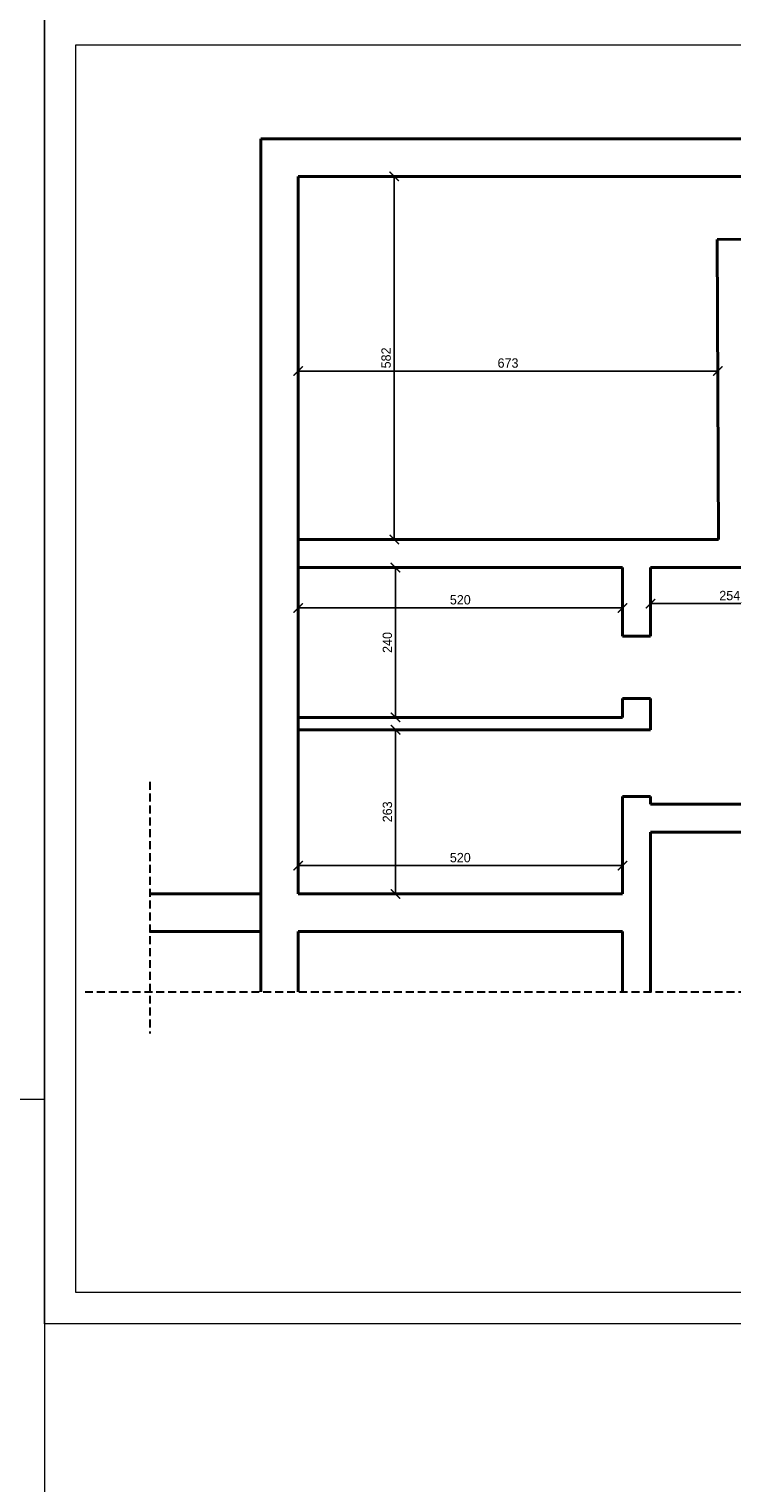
# Model space of a CAD drawing. Header units: millimetres. Extents: x 107252 to 132489, y 44218 to 60710.
# Tile 31 of 72: x 115267 to 116394, y 52513 to 54843. Entities that reach past the tile are written whole.
import ezdxf

# ---------------------------------------------------------------- set-up
doc = ezdxf.new("R2010")
doc.units = ezdxf.units.MM
doc.linetypes.add('DASHED', pattern=[19.05, 12.7, -6.35])
for name, color, linetype, lineweight in [('cienka', 3, 'Continuous', 18), ('gruba', 1, 'Continuous', 40), ('PRZERYWANA', 2, 'DASHED', 30), ('wymiary', 252, 'Continuous', 15)]:
    doc.layers.add(name, color=color, linetype=linetype, lineweight=lineweight)
doc.styles.get("Standard").update_dxf_attribs({"font": 'GOTHIC.TTF'})
doc.dimstyles.new('secemin', dxfattribs={"dimtxt": 15, "dimasz": 15, "dimexe": 1.25, "dimexo": 0.625, "dimgap": 5, "dimtad": 1, "dimdec": 0, "dimtxsty": 'Standard', "dimblk": 'ARCHTICK', "dimcen": 0, "dimse1": 1, "dimse2": 1, "dimclrt": 256, "dimadec": 0, "dimazin": 0, "dimtfac": 1, "dimtdec": 0, "dimtmove": 0, "dimatfit": 3, "dimfxl": 1, "dimtfillclr": 250, "dimarcsym": 1})

# ---------------------------------------------------------------- blocks, each defined once
blk = doc.blocks.new('_ArchTick')
at = {"color": 0, "linetype": 'ByBlock', "const_width": 0.15}
blk.add_lwpolyline([(-0.5, -0.5), (0.5, 0.5)], dxfattribs=at)
blk = doc.blocks.new('*D438')
at = {"layer": 'Defpoints', "color": 0, "transparency": 16777216}
for p in [(116371.4, 54295.3), (115698.4, 54278.4), (116371.4, 54281.2)]:
    blk.add_point(p, dxfattribs=at)
at = {"layer": 'wymiary', "color": 0, "lineweight": -2, "transparency": 16777216}
blk.add_line((115698.4, 54295.3), (116371.4, 54295.3), dxfattribs=at)
at = {"layer": 'wymiary', "color": 0, "lineweight": -2, "transparency": 16777216, "xscale": 15, "yscale": 15, "zscale": 15, "rotation": 180}
blk.add_blockref('_ArchTick', (115698.4, 54295.3), dxfattribs=at)
at = {"layer": 'wymiary', "color": 0, "lineweight": -2, "transparency": 16777216, "xscale": 15, "yscale": 15, "zscale": 15}
blk.add_blockref('_ArchTick', (116371.4, 54295.3), dxfattribs=at)
at = {"layer": 'wymiary', "transparency": 16777216, "insert": (116034.9, 54308.1), "char_height": 15, "attachment_point": 5}
blk.add_mtext('673', dxfattribs=at)
blk = doc.blocks.new('*D439')
at = {"layer": 'Defpoints', "color": 0, "transparency": 16777216}
for p in [(115852.4, 54607.4), (115852.4, 54607.4), (115852.4, 54025.4)]:
    blk.add_point(p, dxfattribs=at)
at = {"layer": 'wymiary', "color": 0, "lineweight": -2, "transparency": 16777216}
blk.add_line((115852.4, 54025.4), (115852.4, 54607.4), dxfattribs=at)
at = {"layer": 'wymiary', "color": 0, "lineweight": -2, "transparency": 16777216, "xscale": 15, "yscale": 15, "zscale": 15}
for p, rotation in [((115852.4, 54607.4), 90), ((115852.4, 54025.4), 270)]:
    blk.add_blockref('_ArchTick', p, dxfattribs=dict(at, rotation=rotation))
at = {"layer": 'wymiary', "transparency": 16777216, "insert": (115839.5, 54316.4), "char_height": 15, "attachment_point": 5, "rotation": 90}
blk.add_mtext('582', dxfattribs=at)
blk = doc.blocks.new('*D443')
at = {"layer": 'Defpoints', "color": 0, "transparency": 16777216}
for p in [(115858.4, 53980.4), (115854.4, 53740.4), (115858.4, 53740.4)]:
    blk.add_point(p, dxfattribs=at)
at = {"layer": 'wymiary', "color": 0, "lineweight": -2, "transparency": 16777216}
blk.add_line((115854.4, 53980.4), (115854.4, 53740.4), dxfattribs=at)
at = {"layer": 'wymiary', "color": 0, "lineweight": -2, "transparency": 16777216, "xscale": 15, "yscale": 15, "zscale": 15}
for p, rotation in [((115854.4, 53980.4), 90), ((115854.4, 53740.4), 270)]:
    blk.add_blockref('_ArchTick', p, dxfattribs=dict(at, rotation=rotation))
at = {"layer": 'wymiary', "transparency": 16777216, "insert": (115841.5, 53860.4), "char_height": 15, "attachment_point": 5, "rotation": 90}
blk.add_mtext('240', dxfattribs=at)
blk = doc.blocks.new('*D444')
at = {"layer": 'Defpoints', "color": 0, "transparency": 16777216}
for p in [(115698.4, 53915.8), (115698.4, 53899.9), (116218.4, 53899.9)]:
    blk.add_point(p, dxfattribs=at)
at = {"layer": 'wymiary', "color": 0, "lineweight": -2, "transparency": 16777216}
blk.add_line((116218.4, 53915.8), (115698.4, 53915.8), dxfattribs=at)
at = {"layer": 'wymiary', "color": 0, "lineweight": -2, "transparency": 16777216, "xscale": 15, "yscale": 15, "zscale": 15, "rotation": 180}
blk.add_blockref('_ArchTick', (115698.4, 53915.8), dxfattribs=at)
at = {"layer": 'wymiary', "color": 0, "lineweight": -2, "transparency": 16777216, "xscale": 15, "yscale": 15, "zscale": 15}
blk.add_blockref('_ArchTick', (116218.4, 53915.8), dxfattribs=at)
at = {"layer": 'wymiary', "transparency": 16777216, "insert": (115958.4, 53928.7), "char_height": 15, "attachment_point": 5}
blk.add_mtext('520', dxfattribs=at)
blk = doc.blocks.new('*D445')
at = {"layer": 'Defpoints', "color": 0, "transparency": 16777216}
for p in [(116517.3, 53922.6), (116263.4, 53915.8), (116517.3, 53915.8)]:
    blk.add_point(p, dxfattribs=at)
at = {"layer": 'wymiary', "color": 0, "lineweight": -2, "transparency": 16777216}
blk.add_line((116263.4, 53922.6), (116517.3, 53922.6), dxfattribs=at)
at = {"layer": 'wymiary', "color": 0, "lineweight": -2, "transparency": 16777216, "xscale": 15, "yscale": 15, "zscale": 15, "rotation": 180}
blk.add_blockref('_ArchTick', (116263.4, 53922.6), dxfattribs=at)
at = {"layer": 'wymiary', "color": 0, "lineweight": -2, "transparency": 16777216, "xscale": 15, "yscale": 15, "zscale": 15}
blk.add_blockref('_ArchTick', (116517.3, 53922.6), dxfattribs=at)
at = {"layer": 'wymiary', "transparency": 16777216, "insert": (116390.4, 53935.5), "char_height": 15, "attachment_point": 5}
blk.add_mtext('254', dxfattribs=at)
blk = doc.blocks.new('*D450')
at = {"layer": 'Defpoints', "color": 0, "transparency": 16777216}
for p in [(115854.5, 53720.4), (115854.5, 53457.4), (115854.5, 53457.4)]:
    blk.add_point(p, dxfattribs=at)
at = {"layer": 'wymiary', "color": 0, "lineweight": -2, "transparency": 16777216}
blk.add_line((115854.5, 53720.4), (115854.5, 53457.4), dxfattribs=at)
at = {"layer": 'wymiary', "color": 0, "lineweight": -2, "transparency": 16777216, "xscale": 15, "yscale": 15, "zscale": 15}
for p, rotation in [((115854.5, 53720.4), 90), ((115854.5, 53457.4), 270)]:
    blk.add_blockref('_ArchTick', p, dxfattribs=dict(at, rotation=rotation))
at = {"layer": 'wymiary', "transparency": 16777216, "insert": (115841.6, 53588.9), "char_height": 15, "attachment_point": 5, "rotation": 90}
blk.add_mtext('263', dxfattribs=at)
blk = doc.blocks.new('*D451')
at = {"layer": 'Defpoints', "color": 0, "transparency": 16777216}
for p in [(115698.4, 53502.7), (115698.4, 53499.3), (116218.4, 53499.3)]:
    blk.add_point(p, dxfattribs=at)
at = {"layer": 'wymiary', "color": 0, "lineweight": -2, "transparency": 16777216}
blk.add_line((116218.4, 53502.7), (115698.4, 53502.7), dxfattribs=at)
at = {"layer": 'wymiary', "color": 0, "lineweight": -2, "transparency": 16777216, "xscale": 15, "yscale": 15, "zscale": 15, "rotation": 180}
blk.add_blockref('_ArchTick', (115698.4, 53502.7), dxfattribs=at)
at = {"layer": 'wymiary', "color": 0, "lineweight": -2, "transparency": 16777216, "xscale": 15, "yscale": 15, "zscale": 15}
blk.add_blockref('_ArchTick', (116218.4, 53502.7), dxfattribs=at)
at = {"layer": 'wymiary', "transparency": 16777216, "insert": (115958.4, 53515.5), "char_height": 15, "attachment_point": 5}
blk.add_mtext('520', dxfattribs=at)

msp = doc.modelspace()

# ---------------------------------------------------------------- linework, layer by layer
at = {"layer": 'cienka'}
for p, q in [((115291.976, 56098.443), (115291.976, 53128.443)), ((115291.976, 52768.443), (115291.976, 54868.443)), ((115341.976, 52818.443), (115341.976, 54818.443)), ((115341.976, 54818.443), (118211.976, 54818.443)), ((109351.976, 53128.443), (115291.976, 53128.443)), ((109351.976, 53128.443), (115291.976, 53128.443)), ((115291.976, 53128.443), (115291.976, 50158.443)), ((118211.976, 52818.443), (115341.976, 52818.443)), ((118261.976, 52768.443), (115291.976, 52768.443))]:
    msp.add_line(p, q, dxfattribs=at)
at = {"layer": 'gruba'}
for p, q in [((117101.443, 54667.373), (115638.443, 54667.373)), ((115638.443, 53300.682), (115638.443, 54667.373)), ((116055.443, 54667.373), (115638.443, 54667.373)), ((115638.443, 53300.682), (115638.443, 54667.373)), ((116561.443, 54667.373), (116175.443, 54667.373)), ((115698.443, 53457.373), (115698.443, 54607.373)), ((117041.443, 54607.373), (115698.443, 54607.373)), ((116372.443, 54025.373), (116370.419, 54506.373)), ((116560.601, 54506.772), (116370.459, 54506.373)), ((116370.652, 54442.373), (116370.459, 54442.373)), ((115698.443, 54025.373), (116372.443, 54025.373)), ((115698.443, 53980.373), (116218.443, 53980.373)), ((116218.443, 53980.373), (116218.443, 53870.589)), ((116263.443, 53980.373), (116263.443, 53870.589)), ((116263.443, 53980.373), (116417.072, 53980.373)), ((116218.443, 53870.589), (116263.443, 53870.589)), ((116218.443, 53740.373), (116218.443, 53770.373)), ((116263.443, 53770.373), (116218.443, 53770.373)), ((116263.443, 53720.373), (116263.443, 53770.373)), ((115698.443, 53740.373), (116218.443, 53740.373)), ((115698.443, 53720.373), (116263.443, 53720.373)), ((116218.443, 53457.373), (116218.443, 53613.678)), ((116263.443, 53613.678), (116218.443, 53613.678)), ((116263.443, 53601.373), (116263.443, 53613.678)), ((116263.443, 53601.373), (117041.443, 53601.373)), ((116263.443, 53556.373), (117041.443, 53556.373)), ((116263.443, 53300.682), (116263.443, 53556.373)), ((115460.529, 53457.373), (115638.443, 53457.373)), ((115460.529, 53457.373), (115638.443, 53457.373)), ((115698.443, 53457.373), (116218.443, 53457.373)), ((115460.529, 53397.373), (115638.443, 53397.373)), ((115698.443, 53397.373), (116218.443, 53397.373)), ((115698.443, 53300.682), (115698.443, 53397.373)), ((116218.443, 53300.682), (116218.443, 53397.373))]:
    msp.add_line(p, q, dxfattribs=at)
at = {"layer": 'PRZERYWANA'}
for p, q in [((115460.529, 53637.131), (115460.529, 53233.786)), ((115356.708, 53300.682), (117413.981, 53300.682))]:
    msp.add_line(p, q, dxfattribs=at)

# ---------------------------------------------------------------- dimensions: what is measured, and where the dimension line sits
at = {"layer": 'wymiary'}
for base, p1, p2, picture, middle in [((115852.38, 54607.373), (115852.38, 54025.373), (115852.38, 54607.373), '*D439', (115839.503, 54316.373)), ((115854.422, 53740.373), (115858.417, 53980.373), (115858.417, 53740.373), '*D443', (115841.544, 53860.373)), ((115854.475, 53457.373), (115854.475, 53720.373), (115854.475, 53457.373), '*D450', (115841.598, 53588.873))]:
    dim = msp.add_linear_dim(base=base, p1=p1, p2=p2, angle=90, dimstyle='secemin', dxfattribs=at)
    dim.commit()
    dim.dimension.update_dxf_attribs({"geometry": picture, "text_midpoint": middle})
for base, p1, p2, picture, middle in [((116371.367, 54295.25), (115698.443, 54278.374), (116371.367, 54281.206), '*D438', (116034.905, 54308.127)), ((116517.272, 53922.632), (116263.443, 53915.838), (116517.272, 53915.838), '*D445', (116390.358, 53935.509)), ((115698.443, 53915.838), (116218.443, 53899.866), (115698.443, 53899.866), '*D444', (115958.443, 53928.715)), ((115698.443, 53502.668), (116218.443, 53499.314), (115698.443, 53499.314), '*D451', (115958.443, 53515.545))]:
    dim = msp.add_linear_dim(base=base, p1=p1, p2=p2, dimstyle='secemin', dxfattribs=at)
    dim.commit()
    dim.dimension.update_dxf_attribs({"geometry": picture, "text_midpoint": middle})

doc.saveas('drawing.dxf')
